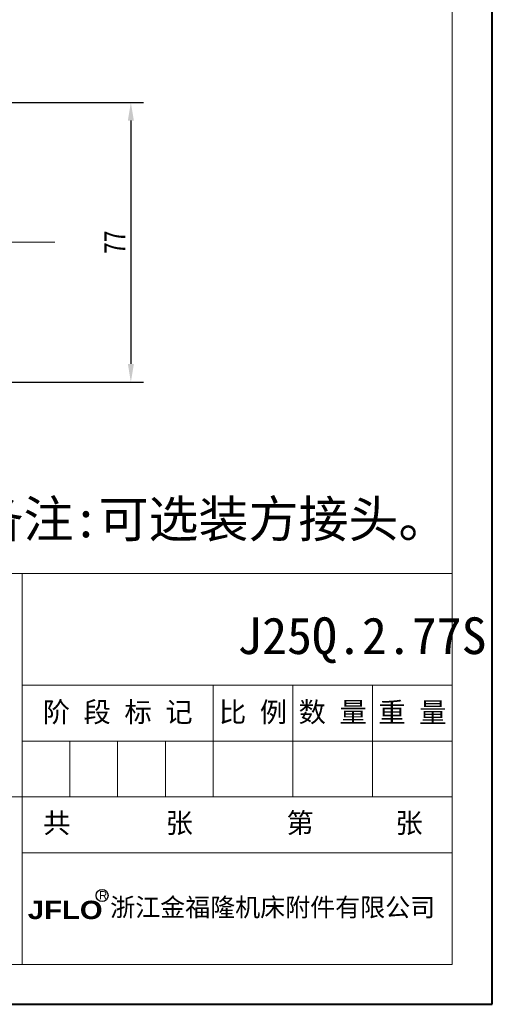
# Model space of a CAD drawing. Header units: millimetres. Extents: x 3104 to 4027, y -212 to 440.
# Tile 14 of 39: x 3896 to 4027, y -212 to 59. Entities that reach past the tile are written whole.
import ezdxf

# ---------------------------------------------------------------- set-up
doc = ezdxf.new("R2010")
doc.units = ezdxf.units.MM
doc.linetypes.add('CENTER2', pattern=[28.575, 19.05, -3.175, 3.175, -3.175])
doc.linetypes.add('CENTERX2', pattern=[20.32, 12.7, -2.54, 2.54, -2.54])
doc.layers.add('标注', color=1, linetype='Continuous', lineweight=13)
doc.layers.add('标注线', color=7, linetype='Continuous', lineweight=15)
doc.styles.get("Standard").update_dxf_attribs({"font": '仿宋_GB2312.ttf', "width": 0.8})
doc.styles.add('样式 6', font='仿宋_GB2312.ttf')
doc.dimstyles.new('副本 ISO-25.1', dxfattribs={"dimtxt": 6, "dimasz": 5, "dimexe": 3.5, "dimexo": 0.625, "dimgap": 1.5, "dimtad": 1, "dimdsep": 46, "dimtxsty": 'Standard', "dimcen": 2.5, "dimadec": 0, "dimazin": 0, "dimtfac": 1, "dimtmove": 0, "dimatfit": 3, "dimfxl": 0, "dimarcsym": 0})

# ---------------------------------------------------------------- blocks, each defined once
blk = doc.blocks.new('*D2093')
at = {"color": 0, "lineweight": -2}
for p, q in [((3872.18, 36.51), (3929.94, 36.51)), ((3926.44, 31.51), (3926.44, -35.49)), ((3872.18, -40.49), (3929.94, -40.49))]:
    blk.add_line(p, q, dxfattribs=at)
at = {"color": 0, "lineweight": 9}
for points in [[(3925.61, 31.51), (3927.27, 31.51), (3926.44, 36.51)], [(3925.61, -35.49), (3927.27, -35.49), (3926.44, -40.49)]]:
    blk.add_solid(points, dxfattribs=at)
at = {"layer": 'Defpoints', "color": 0, "lineweight": 9}
for p in [(3871.56, 36.51), (3871.56, -40.49), (3926.44, -40.49)]:
    blk.add_point(p, dxfattribs=at)
at = {"color": 0, "lineweight": 9, "insert": (3921.94, -1.99), "char_height": 6, "attachment_point": 5, "rotation": 90}
blk.add_mtext('77', dxfattribs=at)

msp = doc.modelspace()

# ---------------------------------------------------------------- linework, layer by layer
at = {"color": 7, "lineweight": 40}
for p, q in [((4025.995, -211.798), (4025.995, 440.357)), ((3103.755, -211.798), (4025.995, -211.798))]:
    msp.add_line(p, q, dxfattribs=at)
at = {"color": 7, "lineweight": 13}
for p, q in [((4015.016, -200.819), (4015.016, 429.378)), ((3523.122, -93.225), (4015.016, -93.225)), ((3619.77, -200.819), (4015.016, -200.819))]:
    msp.add_line(p, q, dxfattribs=at)
at = {"color": 1, "linetype": 'CENTERX2', "lineweight": 13}
msp.add_line((3905.48, -1.993), (3394.299, -1.993), dxfattribs=at)
at = {"color": 7, "lineweight": 15}
for p, q in [((3896.442, -200.819), (3896.442, -93.225)), ((3896.442, -123.966), (4015.016, -123.966)), ((3949.142, -154.707), (3949.142, -123.966)), ((3971.1, -154.707), (3971.1, -123.966)), ((3993.058, -154.707), (3993.058, -123.966)), ((3896.442, -139.337), (4015.016, -139.337)), ((3909.617, -154.707), (3909.617, -139.337)), ((3922.792, -154.707), (3922.792, -139.337)), ((3935.967, -154.707), (3935.967, -139.337)), ((3881.072, -154.707), (4015.016, -154.707)), ((3896.442, -170.078), (4015.016, -170.078))]:
    msp.add_line(p, q, dxfattribs=at)
at = {"layer": '标注', "color": 7, "lineweight": 30}
msp.add_circle((3918.51, -181.834), 1.652, dxfattribs=at)

# ---------------------------------------------------------------- texts
at = {"color": 7, "char_height": 10.1067, "attachment_point": 1, "style": '样式 6'}
for s, insert in [('备注:可选装方接头。', (3883.051, -73.125)), ('J25Q.2.77S', (3955.746, -105.269))]:
    msp.add_mtext(s, dxfattribs=dict(at, insert=insert))
at = {"color": 7, "linetype": 'CENTER2', "lineweight": 18, "char_height": 5.51273, "width": 59.55363, "attachment_point": 1, "style": '样式 6'}
for s, insert in [('{\\fSimSun|b0|i0|c134|p2;  共       张}', (3894.765, -159.104)), ('{\\fSimSun|b0|i0|c134|p2;  第      张}', (3961.835, -159.104))]:
    msp.add_mtext(s, dxfattribs=dict(at, insert=insert))
at = {"layer": '标注', "color": 7, "lineweight": 9, "attachment_point": 1, "style": '样式 6'}
for s, insert, char_height, width in [('{\\fArial|b0|i0|c0|p32;R}', (3917.665, -180.644), 2.2632, 1.61494), ('{\\fArial Black|b0|i0|c0|p34;JFLO}', (3898.016, -183.283), 5.05179, 49.60936), ('{\\fSimHei|b0|i0|c134|p2;浙江金福隆机床附件有限公司}', (3920.737, -182.566), 5.05179, 95.16319)]:
    msp.add_mtext(s, dxfattribs=dict(at, insert=insert, char_height=char_height, width=width))
at = {"layer": '标注线', "color": 7, "lineweight": 18, "char_height": 5.5127, "attachment_point": 5, "style": '样式 6'}
for s, insert, width in [('阶 段 标 记', (3922.792, -131.651), 52.69941), ('比 例', (3960.121, -131.651), 21.95809), ('数 量', (3982.079, -131.651), 21.95809), ('重 量', (4004.037, -131.651), 21.95809)]:
    msp.add_mtext(s, dxfattribs=dict(at, insert=insert, width=width))

# ---------------------------------------------------------------- dimensions: what is measured, and where the dimension line sits
at = {"color": 5, "lineweight": 9}
dim = msp.add_linear_dim(base=(3926.441, -40.493), p1=(3871.556, 36.507), p2=(3871.556, -40.493), angle=90, dimstyle='副本 ISO-25.1', dxfattribs=at)
dim.commit()
dim.dimension.update_dxf_attribs({"geometry": '*D2093', "text_midpoint": (3921.941, -1.993)})

doc.saveas('drawing.dxf')
